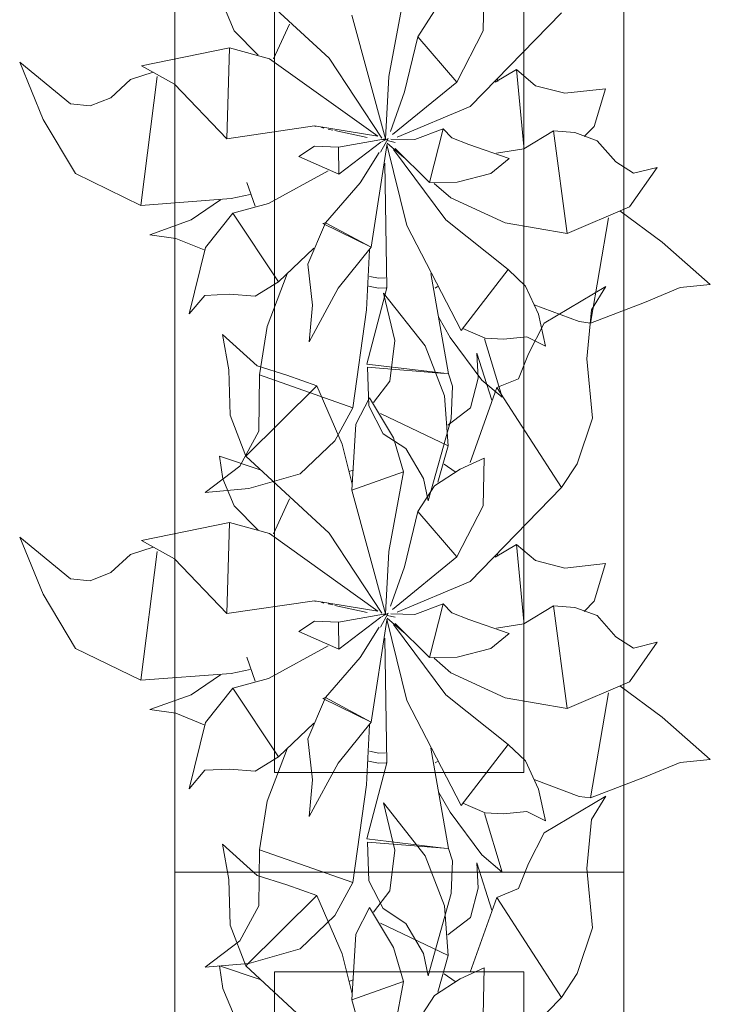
# Model space of a CAD drawing. Header units: millimetres. Extents: x -14761 to 157739, y -22400 to 107990.
# Tile 93 of 228: x 60300 to 60992, y 55586 to 56573. Entities that reach past the tile are written whole.
import ezdxf

# ---------------------------------------------------------------- set-up
doc = ezdxf.new("R2010")
doc.units = ezdxf.units.MM
doc.header["$MEASUREMENT"] = 0
doc.layers.add('Интерьер - Мебель', color=7, linetype='Continuous')

msp = doc.modelspace()

# ---------------------------------------------------------------- linework, layer by layer
at = {"layer": 'Интерьер - Мебель', "color": 7, "linetype": 'Continuous', "lineweight": 15}
for p, q in [((60455.26, 57218.07), (60455.26, 55718.07)), ((60905.26, 55718.07), (60905.26, 57218.07)), ((60555.26, 57118.07), (60555.26, 55818.07)), ((60805.26, 55818.07), (60805.26, 57118.07)), ((60555.26, 55818.07), (60805.26, 55818.07)), ((60455.26, 55718.07), (60455.26, 54218.07)), ((60905.26, 55718.07), (60455.26, 55718.07)), ((60455.26, 55718.07), (60905.26, 55718.07)), ((60905.26, 54218.07), (60905.26, 55718.07)), ((60555.26, 55618.07), (60555.26, 54318.07)), ((60805.26, 55618.07), (60555.26, 55618.07)), ((60805.26, 54318.07), (60805.26, 55618.07))]:
    msp.add_line(p, q, dxfattribs=at)
at = {"layer": 'Интерьер - Мебель', "color": 252, "linetype": 'Continuous', "lineweight": 5}
for p, q in [((60526.52, 56611), (60610.01, 56533.81)), ((60526.52, 56611), (60610.01, 56533.81)), ((60764.48, 56561.18), (60765.34, 56609.17)), ((60764.48, 56561.18), (60765.34, 56609.17)), ((60669.72, 56515.46), (60684.67, 56595.24)), ((60669.72, 56515.46), (60684.67, 56595.24)), ((60503.51, 56588.28), (60514.89, 56561.26)), ((60503.51, 56588.28), (60514.89, 56561.26)), ((60632.83, 56576.91), (60666.45, 56453.06)), ((60632.83, 56576.91), (60666.45, 56453.06)), ((60698.79, 56555.45), (60715.55, 56581.28)), ((60698.79, 56555.45), (60715.55, 56581.28)), ((60751.46, 56485.43), (60842.82, 56579.48)), ((60751.46, 56485.43), (60842.82, 56579.48)), ((60554.39, 56533.32), (60570.35, 56568.09)), ((60554.39, 56533.32), (60570.35, 56568.09)), ((60514.89, 56561.26), (60538.73, 56537)), ((60514.89, 56561.26), (60538.73, 56537)), ((60685.57, 56500.09), (60698.79, 56555.45)), ((60685.57, 56500.09), (60698.79, 56555.45)), ((60698.79, 56555.45), (60737.81, 56510.03)), ((60698.79, 56555.45), (60737.81, 56510.03)), ((60737.81, 56510.03), (60764.48, 56561.18)), ((60737.81, 56510.03), (60764.48, 56561.18)), ((60421.98, 56526.36), (60510.14, 56544.39)), ((60421.98, 56526.36), (60510.14, 56544.39)), ((60507.4, 56453.2), (60510.13, 56544.39)), ((60507.4, 56453.2), (60510.13, 56544.39)), ((60510.14, 56544.39), (60550.15, 56533.37)), ((60510.14, 56544.39), (60550.15, 56533.37)), ((60550.15, 56533.37), (60658.84, 56455.74)), ((60550.15, 56533.37), (60658.84, 56455.74)), ((60610.01, 56533.81), (60662.77, 56453.75)), ((60610.01, 56533.81), (60662.77, 56453.75)), ((60299.94, 56529.84), (60323.37, 56472.59)), ((60299.94, 56529.84), (60350.71, 56488.17)), ((60299.94, 56529.84), (60323.37, 56472.59)), ((60299.94, 56529.84), (60350.71, 56488.17)), ((60421.98, 56526.36), (60455.2, 56508.04)), ((60421.98, 56526.36), (60455.2, 56508.04)), ((60411, 56512.61), (60433.78, 56519.92)), ((60411, 56512.61), (60433.78, 56519.92)), ((60421.35, 56386.41), (60437.63, 56515.41)), ((60421.35, 56386.41), (60437.63, 56515.41)), ((60666.45, 56453.06), (60669.72, 56515.46)), ((60666.45, 56453.06), (60669.72, 56515.46)), ((60776.53, 56509.84), (60797.89, 56522.47)), ((60776.53, 56509.84), (60797.89, 56522.47)), ((60778.29, 56513.49), (60779.16, 56510.69)), ((60778.29, 56513.49), (60779.16, 56510.69)), ((60797.89, 56522.47), (60805.16, 56445.27)), ((60797.89, 56522.47), (60816.69, 56506.34)), ((60797.89, 56522.47), (60805.16, 56445.27)), ((60797.89, 56522.47), (60816.69, 56506.34)), ((60391.21, 56494.34), (60411, 56512.61)), ((60391.21, 56494.34), (60411, 56512.61)), ((60455.2, 56508.04), (60507.4, 56453.2)), ((60455.2, 56508.04), (60507.4, 56453.2)), ((60673.64, 56457.29), (60737.81, 56510.03)), ((60673.64, 56457.29), (60737.81, 56510.03)), ((60816.69, 56506.34), (60846.2, 56498.76)), ((60816.69, 56506.34), (60846.2, 56498.76)), ((60846.2, 56498.76), (60887.04, 56503.33)), ((60846.2, 56498.76), (60887.04, 56503.33)), ((60875.62, 56465.59), (60887.04, 56503.33)), ((60875.62, 56465.59), (60887.04, 56503.33)), ((60370.68, 56486.05), (60391.21, 56494.34)), ((60370.68, 56486.05), (60391.21, 56494.34)), ((60671.54, 56460.56), (60685.57, 56500.09)), ((60671.54, 56460.56), (60685.57, 56500.09)), ((60350.71, 56488.17), (60370.68, 56486.05)), ((60350.71, 56488.17), (60370.68, 56486.05)), ((60678.32, 56454.59), (60751.46, 56485.43)), ((60678.32, 56454.59), (60751.46, 56485.43)), ((60323.37, 56472.59), (60355.95, 56418.28)), ((60323.37, 56472.59), (60355.95, 56418.28)), ((60507.4, 56453.2), (60595.28, 56466.03)), ((60507.4, 56453.2), (60595.28, 56466.03)), ((60595.28, 56466.03), (60658.84, 56455.74)), ((60595.28, 56466.03), (60658.84, 56455.74)), ((60595.71, 56465.76), (60596.83, 56465.52)), ((60595.71, 56465.76), (60596.83, 56465.52)), ((60602.41, 56464.3), (60604.64, 56463.81)), ((60602.41, 56464.3), (60604.64, 56463.81)), ((60865.69, 56455.34), (60875.62, 56465.59)), ((60865.69, 56455.34), (60875.62, 56465.59)), ((60609.11, 56462.84), (60613.57, 56461.87)), ((60609.11, 56462.84), (60613.57, 56461.87)), ((60615.8, 56461.38), (60648.13, 56454.33)), ((60615.8, 56461.38), (60648.13, 56454.33)), ((60695.83, 56452.26), (60724.19, 56463.05)), ((60695.83, 56452.26), (60724.19, 56463.05)), ((60710.63, 56409.29), (60724.19, 56463.05)), ((60710.63, 56409.29), (60724.19, 56463.05)), ((60724.19, 56463.05), (60733.11, 56453.98)), ((60724.19, 56463.05), (60733.11, 56453.98)), ((60733.11, 56453.98), (60749.85, 56447.42)), ((60733.11, 56453.98), (60749.85, 56447.42)), ((60805.18, 56443.01), (60834.78, 56461.02)), ((60805.18, 56443.01), (60834.78, 56461.02)), ((60834.78, 56461.02), (60848.51, 56358.06)), ((60834.78, 56461.02), (60856.06, 56459.32)), ((60834.78, 56461.02), (60848.51, 56358.06)), ((60834.78, 56461.02), (60856.06, 56459.32)), ((60856.06, 56459.32), (60878.7, 56451.24)), ((60856.06, 56459.32), (60878.7, 56451.24)), ((60579.54, 56435.42), (60595.47, 56445.65)), ((60579.54, 56435.42), (60595.47, 56445.65)), ((60595.47, 56445.65), (60619.36, 56444.78)), ((60595.47, 56445.65), (60619.36, 56444.78)), ((60619.36, 56444.78), (60666.45, 56453.06)), ((60619.36, 56444.78), (60666.45, 56453.06)), ((60619.36, 56444.78), (60619.61, 56417.6)), ((60619.36, 56444.78), (60619.61, 56417.6)), ((60619.61, 56417.6), (60661.89, 56449.61)), ((60619.61, 56417.6), (60661.89, 56449.61)), ((60652.04, 56344.49), (60667.95, 56446.52)), ((60652.04, 56344.49), (60667.95, 56446.52)), ((60661.59, 56439.62), (60669.04, 56453.51)), ((60661.59, 56439.62), (60669.04, 56453.51)), ((60662.44, 56449.91), (60669.04, 56453.51)), ((60662.44, 56449.91), (60669.04, 56453.51)), ((60663.58, 56452.56), (60665.84, 56452.01)), ((60663.58, 56452.56), (60665.84, 56452.01)), ((60665.31, 56452.2), (60666.45, 56453.06)), ((60665.31, 56452.2), (60666.45, 56453.06)), ((60667.82, 56447.47), (60687.81, 56366.18)), ((60667.82, 56447.47), (60687.81, 56366.18)), ((60668.1, 56451.47), (60676.02, 56449.55)), ((60668.1, 56451.47), (60676.02, 56449.55)), ((60668.1, 56448.69), (60685, 56434.23)), ((60668.1, 56448.69), (60685, 56434.23)), ((60671.87, 56452.91), (60695.83, 56452.26)), ((60671.87, 56452.91), (60695.83, 56452.26)), ((60749.85, 56447.42), (60790.55, 56433.2)), ((60749.85, 56447.42), (60790.55, 56433.2)), ((60878.7, 56451.24), (60897.22, 56429.91)), ((60878.7, 56451.24), (60897.22, 56429.91)), ((60579.54, 56435.42), (60619.61, 56417.6)), ((60579.54, 56435.42), (60619.61, 56417.6)), ((60640.96, 56409.1), (60660.15, 56439.46)), ((60640.96, 56409.1), (60660.15, 56439.46)), ((60674.5, 56442.28), (60727.02, 56371.93)), ((60674.5, 56442.28), (60727.02, 56371.93)), ((60676.21, 56443.4), (60710.63, 56409.29)), ((60676.21, 56443.4), (60710.63, 56409.29)), ((60777.65, 56438.72), (60805.18, 56443.01)), ((60777.65, 56438.72), (60805.18, 56443.01)), ((60665.65, 56428.68), (60667.79, 56303.75)), ((60665.65, 56428.68), (60667.79, 56303.75)), ((60771.94, 56418.36), (60790.55, 56433.2)), ((60771.94, 56418.36), (60790.55, 56433.2)), ((60897.22, 56429.91), (60915, 56418.57)), ((60897.22, 56429.91), (60915, 56418.57)), ((60911.06, 56384.93), (60938.82, 56424.5)), ((60911.06, 56384.93), (60938.82, 56424.5)), ((60915, 56418.57), (60938.82, 56424.5)), ((60915, 56418.57), (60938.82, 56424.5)), ((60355.95, 56418.28), (60421.35, 56386.41)), ((60355.95, 56418.28), (60421.35, 56386.41)), ((60549.23, 56388.22), (60609.11, 56420.85)), ((60549.23, 56388.22), (60609.11, 56420.85)), ((60738.43, 56409.68), (60771.94, 56418.36)), ((60738.43, 56409.68), (60771.94, 56418.36)), ((60527.64, 56409.44), (60535.86, 56385.6)), ((60527.64, 56409.44), (60535.86, 56385.6)), ((60606.33, 56369.03), (60640.96, 56409.1)), ((60606.33, 56369.03), (60640.96, 56409.1)), ((60710.63, 56409.29), (60738.43, 56409.68)), ((60710.63, 56409.29), (60738.43, 56409.68)), ((60715.14, 56408.45), (60732.04, 56393.99)), ((60715.14, 56408.45), (60732.04, 56393.99)), ((60511.89, 56393.29), (60530.93, 56397.22)), ((60511.89, 56393.29), (60530.93, 56397.22)), ((60421.35, 56386.41), (60511.89, 56393.29)), ((60421.35, 56386.41), (60511.89, 56393.29)), ((60471.86, 56371.93), (60501.25, 56391.8)), ((60471.86, 56371.93), (60501.25, 56391.8)), ((60513.67, 56378.52), (60549.23, 56388.22)), ((60513.67, 56378.52), (60549.23, 56388.22)), ((60732.04, 56394), (60786.25, 56368.77)), ((60732.04, 56394), (60786.25, 56368.77)), ((60848.51, 56358.06), (60911.06, 56384.93)), ((60848.51, 56358.06), (60911.06, 56384.93)), ((60486.19, 56344.15), (60513.67, 56378.52)), ((60486.19, 56344.15), (60513.67, 56378.52)), ((60513.67, 56378.52), (60559.13, 56309.59)), ((60513.67, 56378.52), (60559.13, 56309.59)), ((60901.39, 56380.8), (60943.78, 56349.4)), ((60901.39, 56380.8), (60943.78, 56349.4)), ((60430.46, 56356.96), (60471.86, 56371.93)), ((60430.46, 56356.96), (60471.86, 56371.93)), ((60588.73, 56327.6), (60606.33, 56369.03)), ((60588.73, 56327.6), (60606.33, 56369.03)), ((60603.72, 56368.2), (60606.33, 56369.03)), ((60603.72, 56368.2), (60606.33, 56369.03)), ((60603.72, 56368.2), (60652.04, 56344.49)), ((60603.72, 56368.2), (60652.04, 56344.49)), ((60606.33, 56369.03), (60652.04, 56344.49)), ((60606.33, 56369.03), (60652.04, 56344.49)), ((60687.81, 56366.18), (60742.46, 56261)), ((60687.81, 56366.18), (60742.46, 56261)), ((60727.02, 56371.93), (60789.31, 56322.03)), ((60727.02, 56371.93), (60789.31, 56322.03)), ((60786.25, 56368.77), (60848.51, 56358.06)), ((60786.25, 56368.77), (60848.51, 56358.06)), ((60871.92, 56268.43), (60890.03, 56373.76)), ((60871.92, 56268.43), (60890.03, 56373.76)), ((60430.46, 56356.96), (60456.33, 56353.32)), ((60430.46, 56356.96), (60456.33, 56353.32)), ((60456.33, 56353.32), (60484.93, 56341.69)), ((60456.33, 56353.32), (60484.93, 56341.69)), ((60943.78, 56349.4), (60991.94, 56306.9)), ((60943.78, 56349.4), (60991.94, 56306.9)), ((60469.81, 56277.55), (60486.19, 56344.15)), ((60469.81, 56277.55), (60486.19, 56344.15)), ((60559.13, 56309.59), (60594.6, 56343.48)), ((60559.13, 56309.59), (60594.6, 56343.48)), ((60619.06, 56303.24), (60652.04, 56344.49)), ((60619.06, 56303.24), (60652.04, 56344.49)), ((60647.4, 56281.65), (60650.6, 56341.66)), ((60647.4, 56281.65), (60650.6, 56341.66)), ((60588.73, 56327.6), (60593.37, 56286.49)), ((60588.73, 56327.6), (60593.37, 56286.49)), ((60547.78, 56265.05), (60568.08, 56317.64)), ((60547.78, 56265.05), (60568.08, 56317.64)), ((60711.96, 56318.22), (60729.45, 56217.64)), ((60711.96, 56318.22), (60729.45, 56217.64)), ((60742.46, 56261), (60789.31, 56322.03)), ((60742.46, 56261), (60789.31, 56322.03)), ((60789.31, 56322.03), (60806.81, 56305.49)), ((60789.31, 56322.03), (60806.81, 56305.49)), ((60535.72, 56295.27), (60559.13, 56309.59)), ((60535.72, 56295.27), (60559.13, 56309.59)), ((60650.57, 56315.15), (60659.84, 56313.3)), ((60650.57, 56315.15), (60659.84, 56313.3)), ((60659.84, 56313.3), (60666.38, 56313.67)), ((60659.84, 56313.3), (60666.38, 56313.67)), ((60961.87, 56304.08), (60991.94, 56306.9)), ((60961.87, 56304.08), (60991.94, 56306.9)), ((60469.81, 56277.55), (60485.33, 56296.16)), ((60469.81, 56277.55), (60485.33, 56296.16)), ((60485.33, 56296.16), (60510.18, 56297.31)), ((60485.33, 56296.16), (60510.18, 56297.31)), ((60510.18, 56297.31), (60535.72, 56295.27)), ((60510.18, 56297.31), (60535.72, 56295.27)), ((60590.12, 56249.66), (60619.06, 56303.24)), ((60590.12, 56249.66), (60619.06, 56303.24)), ((60647.91, 56227.28), (60667.79, 56303.75)), ((60647.91, 56227.28), (60667.79, 56303.75)), ((60649.3, 56305.28), (60659.37, 56303.26)), ((60649.3, 56305.28), (60659.37, 56303.26)), ((60659.37, 56303.26), (60667.17, 56303.71)), ((60659.37, 56303.26), (60667.17, 56303.71)), ((60664.33, 56298.45), (60675.9, 56251.03)), ((60664.33, 56298.45), (60706.38, 56245.47)), ((60664.33, 56298.45), (60675.9, 56251.03)), ((60664.33, 56298.45), (60706.38, 56245.47)), ((60716.27, 56303.52), (60718.53, 56305)), ((60716.27, 56303.52), (60718.53, 56305)), ((60806.81, 56305.49), (60819.83, 56277.29)), ((60806.81, 56305.49), (60819.83, 56277.29)), ((60825.56, 56268.34), (60887.36, 56305.19)), ((60825.56, 56268.34), (60887.36, 56305.19)), ((60872.87, 56281.8), (60887.36, 56305.19)), ((60872.87, 56281.8), (60887.36, 56305.19)), ((60926.03, 56289.18), (60961.87, 56304.08)), ((60926.03, 56289.18), (60961.87, 56304.08)), ((60590.12, 56249.66), (60593.37, 56286.49)), ((60590.12, 56249.66), (60593.37, 56286.49)), ((60815.57, 56286.82), (60860.46, 56269.86)), ((60815.57, 56286.82), (60860.46, 56269.86)), ((60871.92, 56268.43), (60926.03, 56289.18)), ((60871.92, 56268.43), (60926.03, 56289.18)), ((60633.6, 56183.5), (60647.4, 56281.65)), ((60633.6, 56183.5), (60647.4, 56281.65)), ((60819.83, 56277.29), (60826.67, 56245.4)), ((60819.83, 56277.29), (60826.67, 56245.4)), ((60868.1, 56232.55), (60872.87, 56281.8)), ((60868.1, 56232.55), (60872.87, 56281.8)), ((60720.02, 56274.03), (60731.4, 56254.05)), ((60720.02, 56274.03), (60731.4, 56254.05)), ((60809.82, 56237.73), (60825.56, 56268.34)), ((60809.82, 56237.73), (60825.56, 56268.34)), ((60860.46, 56269.86), (60871.92, 56268.43)), ((60860.46, 56269.86), (60871.92, 56268.43)), ((60503.12, 56256.99), (60509.35, 56221.5)), ((60503.12, 56256.99), (60537.77, 56225.5)), ((60503.12, 56256.99), (60509.35, 56221.5)), ((60503.12, 56256.99), (60537.77, 56225.5)), ((60540.06, 56216.57), (60547.78, 56265.05)), ((60540.06, 56216.57), (60547.78, 56265.05)), ((60744.02, 56263.04), (60766.41, 56253.34)), ((60744.02, 56263.04), (60766.41, 56253.34)), ((60670.72, 56210.18), (60675.9, 56251.03)), ((60670.72, 56210.18), (60675.9, 56251.03)), ((60731.4, 56254.05), (60762.88, 56211.31)), ((60731.4, 56254.05), (60762.88, 56211.31)), ((60765.77, 56252.68), (60783.32, 56194.01)), ((60765.77, 56252.68), (60783.32, 56194.01)), ((60766.41, 56253.34), (60784.73, 56252.4)), ((60766.41, 56253.34), (60784.73, 56252.4)), ((60784.73, 56252.4), (60807.94, 56254.73)), ((60784.73, 56252.4), (60807.94, 56254.73)), ((60807.94, 56254.73), (60826.67, 56245.4)), ((60807.94, 56254.73), (60826.67, 56245.4)), ((60706.38, 56245.47), (60725.49, 56195.36)), ((60706.38, 56245.47), (60725.49, 56195.36)), ((60758.13, 56238.2), (60759.35, 56213.03)), ((60758.13, 56238.2), (60773.12, 56191.01)), ((60758.13, 56238.2), (60759.35, 56213.03)), ((60758.13, 56238.2), (60773.12, 56191.01)), ((60799.92, 56212.4), (60809.82, 56237.73)), ((60799.92, 56212.4), (60809.82, 56237.73)), ((60647.91, 56227.28), (60725.05, 56218.16)), ((60647.91, 56227.28), (60725.05, 56218.16)), ((60868.1, 56232.55), (60873.89, 56173.06)), ((60868.1, 56232.55), (60873.89, 56173.06)), ((60509.35, 56221.5), (60510.76, 56175.94)), ((60509.35, 56221.5), (60510.76, 56175.94)), ((60537.77, 56225.5), (60567.62, 56216.32)), ((60537.77, 56225.5), (60567.62, 56216.32)), ((60648.59, 56224.09), (60649.94, 56185.33)), ((60648.59, 56224.09), (60729.45, 56217.64)), ((60648.59, 56224.09), (60649.94, 56185.33)), ((60648.59, 56224.09), (60729.45, 56217.64)), ((60729.45, 56217.64), (60733.49, 56205.3)), ((60729.45, 56217.64), (60733.49, 56205.3)), ((60539.61, 56160.18), (60540.06, 56216.57)), ((60539.61, 56160.18), (60540.06, 56216.57)), ((60540.06, 56216.57), (60633.6, 56183.5)), ((60540.06, 56216.57), (60633.6, 56183.5)), ((60567.62, 56216.32), (60597.82, 56205.55)), ((60567.62, 56216.32), (60597.82, 56205.55)), ((60654.4, 56188.8), (60670.72, 56210.18)), ((60654.4, 56188.8), (60670.72, 56210.18)), ((60751.78, 56183.34), (60759.35, 56213.03)), ((60751.78, 56183.34), (60759.35, 56213.03)), ((60762.88, 56211.31), (60783.32, 56194.01)), ((60762.88, 56211.31), (60783.32, 56194.01)), ((60778.08, 56203.7), (60799.92, 56212.4)), ((60778.08, 56203.7), (60799.92, 56212.4)), ((60526.52, 56134.98), (60597.82, 56205.55)), ((60526.52, 56134.98), (60597.82, 56205.55)), ((60597.82, 56205.55), (60622.91, 56147.13)), ((60597.82, 56205.55), (60622.91, 56147.13)), ((60732.17, 56172.5), (60733.49, 56205.3)), ((60732.17, 56172.5), (60733.49, 56205.3)), ((60751.24, 56128.72), (60778.08, 56203.7)), ((60751.24, 56128.72), (60778.08, 56203.7)), ((60778.08, 56203.7), (60842.82, 56103.45)), ((60778.08, 56203.7), (60842.82, 56103.45)), ((60636.78, 56166.92), (60650.6, 56193.5)), ((60636.78, 56166.92), (60650.6, 56193.5)), ((60650.6, 56193.5), (60674.53, 56153.46)), ((60650.6, 56193.5), (60674.53, 56153.46)), ((60725.49, 56195.36), (60729.24, 56145.43)), ((60725.49, 56195.36), (60729.24, 56145.43)), ((60615.59, 56150.46), (60633.6, 56183.5)), ((60615.59, 56150.46), (60633.6, 56183.5)), ((60649.94, 56185.33), (60664.27, 56157.54)), ((60649.94, 56185.33), (60664.27, 56157.54)), ((60661.34, 56177.73), (60729.24, 56145.43)), ((60661.34, 56177.73), (60729.24, 56145.43)), ((60728.86, 56165.97), (60751.78, 56183.34)), ((60728.86, 56165.97), (60751.78, 56183.34)), ((60510.76, 56175.94), (60526.52, 56134.98)), ((60510.76, 56175.94), (60526.52, 56134.98)), ((60709.39, 56090.21), (60732.17, 56172.5)), ((60709.39, 56090.21), (60732.17, 56172.5)), ((60858.62, 56127.27), (60873.89, 56173.06)), ((60858.62, 56127.27), (60873.89, 56173.06)), ((60520.64, 56125.13), (60539.61, 56160.18)), ((60520.64, 56125.13), (60539.61, 56160.18)), ((60632.83, 56100.89), (60636.78, 56166.92)), ((60632.83, 56100.89), (60636.78, 56166.92)), ((60580.91, 56117.19), (60615.59, 56150.46)), ((60580.91, 56117.19), (60615.59, 56150.46)), ((60664.27, 56157.54), (60686.98, 56142.67)), ((60664.27, 56157.54), (60686.98, 56142.67)), ((60674.53, 56153.46), (60684.67, 56119.22)), ((60674.53, 56153.46), (60684.67, 56119.22)), ((60622.91, 56147.13), (60633.18, 56106.92)), ((60622.91, 56147.13), (60633.18, 56106.92)), ((60686.98, 56142.67), (60704.6, 56112.53)), ((60686.98, 56142.67), (60704.6, 56112.53)), ((60719.06, 56108.79), (60729.24, 56145.43)), ((60719.06, 56108.79), (60729.24, 56145.43)), ((60500.03, 56135), (60503.51, 56112.26)), ((60500.03, 56135), (60541.02, 56121.23)), ((60500.03, 56135), (60503.51, 56112.26)), ((60500.03, 56135), (60541.02, 56121.23)), ((60526.52, 56134.98), (60610.01, 56057.79)), ((60526.52, 56134.98), (60610.01, 56057.79)), ((60741.23, 56122.01), (60765.34, 56133.15)), ((60741.23, 56122.01), (60765.34, 56133.15)), ((60764.48, 56085.16), (60765.34, 56133.15)), ((60764.48, 56085.16), (60765.34, 56133.15)), ((60485.89, 56098.65), (60520.64, 56125.13)), ((60485.89, 56098.65), (60520.64, 56125.13)), ((60629.59, 56119.5), (60633.95, 56120.9)), ((60629.59, 56119.5), (60633.95, 56120.9)), ((60632.83, 56100.89), (60684.67, 56119.22)), ((60632.83, 56100.89), (60684.67, 56119.22)), ((60669.72, 56039.44), (60684.67, 56119.22)), ((60669.72, 56039.44), (60684.67, 56119.22)), ((60715.55, 56105.26), (60741.23, 56122.01)), ((60715.55, 56105.26), (60741.23, 56122.01)), ((60725.19, 56127.08), (60736.35, 56119.34)), ((60725.19, 56127.08), (60736.35, 56119.34)), ((60842.82, 56103.45), (60858.62, 56127.27)), ((60842.82, 56103.45), (60858.62, 56127.27)), ((60503.51, 56112.26), (60514.89, 56085.23)), ((60503.51, 56112.26), (60514.89, 56085.23)), ((60529.69, 56102.47), (60580.91, 56117.19)), ((60529.69, 56102.47), (60580.91, 56117.19)), ((60704.6, 56112.53), (60709.39, 56090.21)), ((60704.6, 56112.53), (60709.39, 56090.21)), ((60485.89, 56098.65), (60529.69, 56102.47)), ((60485.89, 56098.65), (60529.69, 56102.47)), ((60632.83, 56100.89), (60666.45, 55977.04)), ((60632.83, 56100.89), (60666.45, 55977.04)), ((60698.79, 56079.43), (60715.55, 56105.26)), ((60698.79, 56079.43), (60715.55, 56105.26)), ((60751.46, 56009.41), (60842.82, 56103.45)), ((60751.46, 56009.41), (60842.82, 56103.45)), ((60554.39, 56057.3), (60570.35, 56092.07)), ((60554.39, 56057.3), (60570.35, 56092.07)), ((60514.89, 56085.23), (60538.73, 56060.98)), ((60514.89, 56085.23), (60538.73, 56060.98)), ((60685.57, 56024.07), (60698.79, 56079.43)), ((60685.57, 56024.07), (60698.79, 56079.43)), ((60698.79, 56079.43), (60737.81, 56034)), ((60698.79, 56079.43), (60737.81, 56034)), ((60737.81, 56034), (60764.48, 56085.16)), ((60737.81, 56034), (60764.48, 56085.16)), ((60421.98, 56050.34), (60510.14, 56068.37)), ((60421.98, 56050.34), (60510.14, 56068.37)), ((60507.4, 55977.18), (60510.13, 56068.37)), ((60507.4, 55977.18), (60510.13, 56068.37)), ((60510.14, 56068.37), (60550.15, 56057.34)), ((60510.14, 56068.37), (60550.15, 56057.34)), ((60299.94, 56053.82), (60323.37, 55996.57)), ((60299.94, 56053.82), (60350.71, 56012.15)), ((60299.94, 56053.82), (60323.37, 55996.57)), ((60299.94, 56053.82), (60350.71, 56012.15)), ((60421.98, 56050.34), (60455.2, 56032.02)), ((60421.98, 56050.34), (60455.2, 56032.02)), ((60550.15, 56057.34), (60658.84, 55979.71)), ((60550.15, 56057.34), (60658.84, 55979.71)), ((60610.01, 56057.79), (60662.77, 55977.72)), ((60610.01, 56057.79), (60662.77, 55977.72)), ((60411, 56036.59), (60433.78, 56043.9)), ((60411, 56036.59), (60433.78, 56043.9)), ((60421.35, 55910.39), (60437.63, 56039.39)), ((60421.35, 55910.39), (60437.63, 56039.39)), ((60666.45, 55977.04), (60669.72, 56039.44)), ((60666.45, 55977.04), (60669.72, 56039.44)), ((60776.53, 56033.82), (60797.89, 56046.45)), ((60776.53, 56033.82), (60797.89, 56046.45)), ((60797.89, 56046.45), (60805.16, 55969.25)), ((60797.89, 56046.45), (60816.69, 56030.32)), ((60797.89, 56046.45), (60805.16, 55969.25)), ((60797.89, 56046.45), (60816.69, 56030.32)), ((60391.21, 56018.32), (60411, 56036.59)), ((60391.21, 56018.32), (60411, 56036.59)), ((60455.2, 56032.02), (60507.4, 55977.18)), ((60455.2, 56032.02), (60507.4, 55977.18)), ((60673.64, 55981.27), (60737.81, 56034)), ((60673.64, 55981.27), (60737.81, 56034)), ((60778.29, 56037.47), (60779.16, 56034.67)), ((60778.29, 56037.47), (60779.16, 56034.67)), ((60816.69, 56030.32), (60846.2, 56022.74)), ((60816.69, 56030.32), (60846.2, 56022.74)), ((60671.54, 55984.54), (60685.57, 56024.07)), ((60671.54, 55984.54), (60685.57, 56024.07)), ((60846.2, 56022.74), (60887.04, 56027.31)), ((60846.2, 56022.74), (60887.04, 56027.31)), ((60875.62, 55989.57), (60887.04, 56027.31)), ((60875.62, 55989.57), (60887.04, 56027.31)), ((60350.71, 56012.15), (60370.68, 56010.03)), ((60350.71, 56012.15), (60370.68, 56010.03)), ((60370.68, 56010.03), (60391.21, 56018.32)), ((60370.68, 56010.03), (60391.21, 56018.32)), ((60678.32, 55978.57), (60751.46, 56009.41)), ((60678.32, 55978.57), (60751.46, 56009.41)), ((60323.37, 55996.57), (60355.95, 55942.25)), ((60323.37, 55996.57), (60355.95, 55942.25)), ((60507.4, 55977.18), (60595.28, 55990.01)), ((60507.4, 55977.18), (60595.28, 55990.01)), ((60595.28, 55990.01), (60658.84, 55979.71)), ((60595.28, 55990.01), (60658.84, 55979.71)), ((60595.71, 55989.74), (60596.83, 55989.49)), ((60595.71, 55989.74), (60596.83, 55989.49)), ((60602.41, 55988.28), (60604.64, 55987.79)), ((60602.41, 55988.28), (60604.64, 55987.79)), ((60609.11, 55986.82), (60613.57, 55985.85)), ((60609.11, 55986.82), (60613.57, 55985.85)), ((60615.8, 55985.36), (60648.13, 55978.31)), ((60615.8, 55985.36), (60648.13, 55978.31)), ((60695.83, 55976.24), (60724.19, 55987.03)), ((60695.83, 55976.24), (60724.19, 55987.03)), ((60710.63, 55933.27), (60724.19, 55987.03)), ((60710.63, 55933.27), (60724.19, 55987.03)), ((60724.19, 55987.03), (60733.11, 55977.96)), ((60724.19, 55987.03), (60733.11, 55977.96)), ((60805.18, 55966.98), (60834.78, 55984.99)), ((60805.18, 55966.98), (60834.78, 55984.99)), ((60834.78, 55984.99), (60848.51, 55882.03)), ((60834.78, 55984.99), (60856.06, 55983.3)), ((60834.78, 55984.99), (60848.51, 55882.03)), ((60834.78, 55984.99), (60856.06, 55983.3)), ((60856.06, 55983.3), (60878.7, 55975.22)), ((60856.06, 55983.3), (60878.7, 55975.22)), ((60865.69, 55979.32), (60875.62, 55989.57)), ((60865.69, 55979.32), (60875.62, 55989.57)), ((60619.36, 55968.76), (60666.45, 55977.04)), ((60619.36, 55968.76), (60666.45, 55977.04)), ((60619.61, 55941.58), (60661.89, 55973.59)), ((60619.61, 55941.58), (60661.89, 55973.59)), ((60652.04, 55868.47), (60667.95, 55970.5)), ((60652.04, 55868.47), (60667.95, 55970.5)), ((60661.59, 55963.6), (60669.04, 55977.49)), ((60661.59, 55963.6), (60669.04, 55977.49)), ((60662.44, 55973.89), (60669.04, 55977.49)), ((60662.44, 55973.89), (60669.04, 55977.49)), ((60663.58, 55976.54), (60665.84, 55975.99)), ((60663.58, 55976.54), (60665.84, 55975.99)), ((60665.31, 55976.18), (60666.45, 55977.04)), ((60665.31, 55976.18), (60666.45, 55977.04)), ((60667.82, 55971.45), (60687.81, 55890.16)), ((60667.82, 55971.45), (60687.81, 55890.16)), ((60668.1, 55975.44), (60676.02, 55973.53)), ((60668.1, 55975.44), (60676.02, 55973.53)), ((60668.1, 55972.67), (60685, 55958.21)), ((60668.1, 55972.67), (60685, 55958.21)), ((60671.87, 55976.89), (60695.83, 55976.24)), ((60671.87, 55976.89), (60695.83, 55976.24)), ((60733.11, 55977.96), (60749.85, 55971.4)), ((60733.11, 55977.96), (60749.85, 55971.4)), ((60749.85, 55971.4), (60790.55, 55957.18)), ((60749.85, 55971.4), (60790.55, 55957.18)), ((60878.7, 55975.22), (60897.22, 55953.89)), ((60878.7, 55975.22), (60897.22, 55953.89)), ((60579.54, 55959.4), (60595.47, 55969.62)), ((60579.54, 55959.4), (60595.47, 55969.62)), ((60595.47, 55969.62), (60619.36, 55968.76)), ((60595.47, 55969.62), (60619.36, 55968.76)), ((60619.36, 55968.76), (60619.61, 55941.58)), ((60619.36, 55968.76), (60619.61, 55941.58)), ((60640.96, 55933.08), (60660.15, 55963.44)), ((60640.96, 55933.08), (60660.15, 55963.44)), ((60674.5, 55966.25), (60727.02, 55895.91)), ((60674.5, 55966.25), (60727.02, 55895.91)), ((60676.21, 55967.37), (60710.63, 55933.27)), ((60676.21, 55967.37), (60710.63, 55933.27)), ((60777.65, 55962.69), (60805.18, 55966.98)), ((60777.65, 55962.69), (60805.18, 55966.98)), ((60579.54, 55959.4), (60619.61, 55941.58)), ((60579.54, 55959.4), (60619.61, 55941.58)), ((60665.65, 55952.66), (60667.79, 55827.72)), ((60665.65, 55952.66), (60667.79, 55827.72)), ((60771.94, 55942.34), (60790.55, 55957.18)), ((60771.94, 55942.34), (60790.55, 55957.18)), ((60897.22, 55953.89), (60915, 55942.54)), ((60897.22, 55953.89), (60915, 55942.54)), ((60355.95, 55942.25), (60421.35, 55910.39)), ((60355.95, 55942.25), (60421.35, 55910.39)), ((60549.23, 55912.2), (60609.11, 55944.83)), ((60549.23, 55912.2), (60609.11, 55944.83)), ((60738.43, 55933.66), (60771.94, 55942.34)), ((60738.43, 55933.66), (60771.94, 55942.34)), ((60911.06, 55908.9), (60938.82, 55948.48)), ((60911.06, 55908.9), (60938.82, 55948.48)), ((60915, 55942.54), (60938.82, 55948.48)), ((60915, 55942.54), (60938.82, 55948.48)), ((60527.64, 55933.42), (60535.86, 55909.58)), ((60527.64, 55933.42), (60535.86, 55909.58)), ((60606.33, 55893.01), (60640.96, 55933.08)), ((60606.33, 55893.01), (60640.96, 55933.08)), ((60710.63, 55933.27), (60738.43, 55933.66)), ((60710.63, 55933.27), (60738.43, 55933.66)), ((60715.14, 55932.42), (60732.04, 55917.97)), ((60715.14, 55932.42), (60732.04, 55917.97)), ((60511.89, 55917.27), (60530.93, 55921.2)), ((60511.89, 55917.27), (60530.93, 55921.2)), ((60421.35, 55910.39), (60511.89, 55917.27)), ((60421.35, 55910.39), (60511.89, 55917.27)), ((60471.86, 55895.91), (60501.25, 55915.78)), ((60471.86, 55895.91), (60501.25, 55915.78)), ((60513.67, 55902.5), (60549.23, 55912.2)), ((60513.67, 55902.5), (60549.23, 55912.2)), ((60732.04, 55917.97), (60786.25, 55892.75)), ((60732.04, 55917.97), (60786.25, 55892.75)), ((60486.19, 55868.13), (60513.67, 55902.5)), ((60486.19, 55868.13), (60513.67, 55902.5)), ((60513.67, 55902.5), (60559.13, 55833.57)), ((60513.67, 55902.5), (60559.13, 55833.57)), ((60848.51, 55882.03), (60911.06, 55908.9)), ((60848.51, 55882.03), (60911.06, 55908.9)), ((60901.39, 55904.78), (60943.78, 55873.38)), ((60901.39, 55904.78), (60943.78, 55873.38)), ((60430.46, 55880.93), (60471.86, 55895.91)), ((60430.46, 55880.93), (60471.86, 55895.91)), ((60588.73, 55851.58), (60606.33, 55893.01)), ((60588.73, 55851.58), (60606.33, 55893.01)), ((60603.72, 55892.18), (60606.33, 55893.01)), ((60603.72, 55892.18), (60606.33, 55893.01)), ((60603.72, 55892.18), (60652.04, 55868.47)), ((60603.72, 55892.18), (60652.04, 55868.47)), ((60606.33, 55893.01), (60652.04, 55868.47)), ((60606.33, 55893.01), (60652.04, 55868.47)), ((60727.02, 55895.91), (60789.31, 55846.01)), ((60727.02, 55895.91), (60789.31, 55846.01)), ((60786.25, 55892.75), (60848.51, 55882.03)), ((60786.25, 55892.75), (60848.51, 55882.03)), ((60871.92, 55792.4), (60890.03, 55897.73)), ((60871.92, 55792.4), (60890.03, 55897.73)), ((60687.81, 55890.16), (60742.46, 55784.98)), ((60687.81, 55890.16), (60742.46, 55784.98)), ((60430.46, 55880.93), (60456.33, 55877.3)), ((60430.46, 55880.93), (60456.33, 55877.3)), ((60456.33, 55877.3), (60484.93, 55865.66)), ((60456.33, 55877.3), (60484.93, 55865.66)), ((60943.78, 55873.38), (60991.94, 55830.88)), ((60943.78, 55873.38), (60991.94, 55830.88)), ((60469.81, 55801.53), (60486.19, 55868.13)), ((60469.81, 55801.53), (60486.19, 55868.13)), ((60559.13, 55833.57), (60594.6, 55867.45)), ((60559.13, 55833.57), (60594.6, 55867.45)), ((60619.06, 55827.22), (60652.04, 55868.47)), ((60619.06, 55827.22), (60652.04, 55868.47)), ((60647.4, 55805.63), (60650.6, 55865.64)), ((60647.4, 55805.63), (60650.6, 55865.64)), ((60588.73, 55851.58), (60593.37, 55810.46)), ((60588.73, 55851.58), (60593.37, 55810.46)), ((60711.96, 55842.2), (60729.45, 55741.62)), ((60711.96, 55842.2), (60729.45, 55741.62)), ((60742.46, 55784.98), (60789.31, 55846.01)), ((60742.46, 55784.98), (60789.31, 55846.01)), ((60789.31, 55846.01), (60806.81, 55829.47)), ((60789.31, 55846.01), (60806.81, 55829.47)), ((60535.72, 55819.25), (60559.13, 55833.57)), ((60535.72, 55819.25), (60559.13, 55833.57)), ((60547.78, 55789.03), (60568.08, 55841.62)), ((60547.78, 55789.03), (60568.08, 55841.62)), ((60650.57, 55839.13), (60659.84, 55837.28)), ((60650.57, 55839.13), (60659.84, 55837.28)), ((60659.84, 55837.28), (60666.38, 55837.65)), ((60659.84, 55837.28), (60666.38, 55837.65)), ((60590.12, 55773.64), (60619.06, 55827.22)), ((60590.12, 55773.64), (60619.06, 55827.22)), ((60647.91, 55751.26), (60667.79, 55827.72)), ((60647.91, 55751.26), (60667.79, 55827.72)), ((60649.3, 55829.26), (60659.37, 55827.24)), ((60649.3, 55829.26), (60659.37, 55827.24)), ((60659.37, 55827.24), (60667.17, 55827.69)), ((60659.37, 55827.24), (60667.17, 55827.69)), ((60716.27, 55827.5), (60718.53, 55828.98)), ((60716.27, 55827.5), (60718.53, 55828.98)), ((60806.81, 55829.47), (60819.83, 55801.26)), ((60806.81, 55829.47), (60819.83, 55801.26)), ((60926.03, 55813.16), (60961.87, 55828.06)), ((60926.03, 55813.16), (60961.87, 55828.06)), ((60961.87, 55828.06), (60991.94, 55830.88)), ((60961.87, 55828.06), (60991.94, 55830.88)), ((60469.81, 55801.53), (60485.33, 55820.14)), ((60469.81, 55801.53), (60485.33, 55820.14)), ((60485.33, 55820.14), (60510.18, 55821.29)), ((60485.33, 55820.14), (60510.18, 55821.29)), ((60510.18, 55821.29), (60535.72, 55819.25)), ((60510.18, 55821.29), (60535.72, 55819.25)), ((60871.92, 55792.4), (60926.03, 55813.16)), ((60871.92, 55792.4), (60926.03, 55813.16)), ((60590.12, 55773.64), (60593.37, 55810.46)), ((60590.12, 55773.64), (60593.37, 55810.46)), ((60633.6, 55707.48), (60647.4, 55805.63)), ((60633.6, 55707.48), (60647.4, 55805.63)), ((60815.57, 55810.79), (60860.46, 55793.84)), ((60815.57, 55810.79), (60860.46, 55793.84)), ((60720.02, 55798.01), (60731.4, 55778.03)), ((60720.02, 55798.01), (60731.4, 55778.03)), ((60819.83, 55801.26), (60826.67, 55769.37)), ((60819.83, 55801.26), (60826.67, 55769.37)), ((60825.56, 55757.41), (60887.36, 55794.26)), ((60825.56, 55757.41), (60887.36, 55794.26)), ((60860.46, 55793.84), (60871.92, 55792.4)), ((60860.46, 55793.84), (60871.92, 55792.4)), ((60872.87, 55770.87), (60887.36, 55794.26)), ((60872.87, 55770.87), (60887.36, 55794.26)), ((60540.06, 55740.54), (60547.78, 55789.03)), ((60540.06, 55740.54), (60547.78, 55789.03)), ((60664.33, 55787.51), (60675.9, 55740.1)), ((60664.33, 55787.51), (60706.38, 55734.53)), ((60664.33, 55787.51), (60675.9, 55740.1)), ((60664.33, 55787.51), (60706.38, 55734.53)), ((60744.02, 55787.02), (60766.41, 55777.32)), ((60744.02, 55787.02), (60766.41, 55777.32)), ((60731.4, 55778.03), (60762.88, 55735.29)), ((60731.4, 55778.03), (60762.88, 55735.29)), ((60765.77, 55776.65), (60783.32, 55717.99)), ((60765.77, 55776.65), (60783.32, 55717.99)), ((60766.41, 55777.32), (60784.73, 55776.38)), ((60766.41, 55777.32), (60784.73, 55776.38)), ((60784.73, 55776.38), (60807.94, 55778.71)), ((60784.73, 55776.38), (60807.94, 55778.71)), ((60807.94, 55778.71), (60826.67, 55769.37)), ((60807.94, 55778.71), (60826.67, 55769.37)), ((60868.1, 55721.62), (60872.87, 55770.87)), ((60868.1, 55721.62), (60872.87, 55770.87)), ((60809.82, 55726.8), (60825.56, 55757.41)), ((60809.82, 55726.8), (60825.56, 55757.41)), ((60503.12, 55746.06), (60509.35, 55710.56)), ((60503.12, 55746.06), (60537.77, 55714.56)), ((60503.12, 55746.06), (60509.35, 55710.56)), ((60503.12, 55746.06), (60537.77, 55714.56)), ((60647.91, 55751.26), (60725.05, 55742.14)), ((60647.91, 55751.26), (60725.05, 55742.14)), ((60648.59, 55748.07), (60649.94, 55709.31)), ((60648.59, 55748.07), (60729.45, 55741.62)), ((60648.59, 55748.07), (60649.94, 55709.31)), ((60648.59, 55748.07), (60729.45, 55741.62)), ((60539.61, 55684.16), (60540.06, 55740.54)), ((60539.61, 55684.16), (60540.06, 55740.54)), ((60540.06, 55740.54), (60633.6, 55707.48)), ((60540.06, 55740.54), (60633.6, 55707.48)), ((60670.72, 55699.24), (60675.9, 55740.1)), ((60670.72, 55699.24), (60675.9, 55740.1)), ((60706.38, 55734.53), (60725.49, 55684.42)), ((60706.38, 55734.53), (60725.49, 55684.42)), ((60729.45, 55741.62), (60733.49, 55729.28)), ((60729.45, 55741.62), (60733.49, 55729.28)), ((60762.88, 55735.29), (60783.32, 55717.99)), ((60762.88, 55735.29), (60783.32, 55717.99)), ((60732.17, 55696.47), (60733.49, 55729.28)), ((60732.17, 55696.47), (60733.49, 55729.28)), ((60758.13, 55727.27), (60759.35, 55702.09)), ((60758.13, 55727.27), (60773.12, 55680.07)), ((60758.13, 55727.27), (60759.35, 55702.09)), ((60758.13, 55727.27), (60773.12, 55680.07)), ((60799.92, 55701.47), (60809.82, 55726.8)), ((60799.92, 55701.47), (60809.82, 55726.8)), ((60537.77, 55714.56), (60567.62, 55705.39)), ((60537.77, 55714.56), (60567.62, 55705.39)), ((60868.1, 55721.62), (60873.89, 55662.13)), ((60868.1, 55721.62), (60873.89, 55662.13)), ((60509.35, 55710.56), (60510.76, 55665)), ((60509.35, 55710.56), (60510.76, 55665)), ((60567.62, 55705.39), (60597.82, 55694.62)), ((60567.62, 55705.39), (60597.82, 55694.62)), ((60615.59, 55674.44), (60633.6, 55707.48)), ((60615.59, 55674.44), (60633.6, 55707.48)), ((60649.94, 55709.31), (60664.27, 55681.52)), ((60649.94, 55709.31), (60664.27, 55681.52)), ((60526.52, 55624.04), (60597.82, 55694.62)), ((60526.52, 55624.04), (60597.82, 55694.62)), ((60597.82, 55694.62), (60622.91, 55636.2)), ((60597.82, 55694.62), (60622.91, 55636.2)), ((60654.4, 55677.87), (60670.72, 55699.24)), ((60654.4, 55677.87), (60670.72, 55699.24)), ((60709.39, 55614.19), (60732.17, 55696.47)), ((60709.39, 55614.19), (60732.17, 55696.47)), ((60751.78, 55672.4), (60759.35, 55702.09)), ((60751.78, 55672.4), (60759.35, 55702.09)), ((60778.08, 55692.76), (60799.92, 55701.47)), ((60778.08, 55692.76), (60799.92, 55701.47)), ((60520.64, 55649.11), (60539.61, 55684.16)), ((60520.64, 55649.11), (60539.61, 55684.16)), ((60725.49, 55684.42), (60729.24, 55634.5)), ((60725.49, 55684.42), (60729.24, 55634.5)), ((60751.24, 55617.78), (60778.08, 55692.76)), ((60751.24, 55617.78), (60778.08, 55692.76)), ((60778.08, 55692.76), (60842.82, 55592.52)), ((60778.08, 55692.76), (60842.82, 55592.52)), ((60580.91, 55641.16), (60615.59, 55674.44)), ((60580.91, 55641.16), (60615.59, 55674.44)), ((60636.78, 55655.98), (60650.6, 55682.57)), ((60636.78, 55655.98), (60650.6, 55682.57)), ((60650.6, 55682.57), (60674.53, 55642.52)), ((60650.6, 55682.57), (60674.53, 55642.52)), ((60664.27, 55681.52), (60686.98, 55666.65)), ((60664.27, 55681.52), (60686.98, 55666.65)), ((60510.76, 55665), (60526.52, 55624.04)), ((60510.76, 55665), (60526.52, 55624.04)), ((60661.34, 55666.79), (60729.24, 55634.5)), ((60661.34, 55666.79), (60729.24, 55634.5)), ((60686.98, 55666.65), (60704.6, 55636.51)), ((60686.98, 55666.65), (60704.6, 55636.51)), ((60728.86, 55655.03), (60751.78, 55672.4)), ((60728.86, 55655.03), (60751.78, 55672.4)), ((60632.83, 55589.96), (60636.78, 55655.98)), ((60632.83, 55589.96), (60636.78, 55655.98)), ((60858.62, 55616.33), (60873.89, 55662.13)), ((60858.62, 55616.33), (60873.89, 55662.13)), ((60485.89, 55622.63), (60520.64, 55649.11)), ((60485.89, 55622.63), (60520.64, 55649.11)), ((60529.69, 55626.45), (60580.91, 55641.16)), ((60529.69, 55626.45), (60580.91, 55641.16)), ((60622.91, 55636.2), (60633.18, 55595.99)), ((60622.91, 55636.2), (60633.18, 55595.99)), ((60674.53, 55642.52), (60684.67, 55608.28)), ((60674.53, 55642.52), (60684.67, 55608.28)), ((60704.6, 55636.51), (60709.39, 55614.19)), ((60704.6, 55636.51), (60709.39, 55614.19)), ((60485.89, 55622.63), (60529.69, 55626.45)), ((60485.89, 55622.63), (60529.69, 55626.45)), ((60719.06, 55597.85), (60729.24, 55634.5)), ((60719.06, 55597.85), (60729.24, 55634.5)), ((60500.03, 55624.07), (60503.51, 55601.33)), ((60500.03, 55624.07), (60541.02, 55610.29)), ((60500.03, 55624.07), (60503.51, 55601.33)), ((60500.03, 55624.07), (60541.02, 55610.29)), ((60526.52, 55624.04), (60610.01, 55546.86)), ((60526.52, 55624.04), (60610.01, 55546.86)), ((60725.19, 55616.15), (60736.35, 55608.41)), ((60725.19, 55616.15), (60736.35, 55608.41)), ((60741.23, 55611.08), (60765.34, 55622.21)), ((60741.23, 55611.08), (60765.34, 55622.21)), ((60764.48, 55574.22), (60765.34, 55622.21)), ((60764.48, 55574.22), (60765.34, 55622.21)), ((60842.82, 55592.52), (60858.62, 55616.33)), ((60842.82, 55592.52), (60858.62, 55616.33)), ((60629.59, 55608.57), (60633.95, 55609.96)), ((60629.59, 55608.57), (60633.95, 55609.96)), ((60632.83, 55589.96), (60684.67, 55608.28)), ((60632.83, 55589.96), (60684.67, 55608.28)), ((60669.72, 55528.51), (60684.67, 55608.28)), ((60669.72, 55528.51), (60684.67, 55608.28)), ((60715.55, 55594.32), (60741.23, 55611.08)), ((60715.55, 55594.32), (60741.23, 55611.08)), ((60503.51, 55601.33), (60514.89, 55574.3)), ((60503.51, 55601.33), (60514.89, 55574.3)), ((60632.83, 55589.96), (60666.45, 55466.11)), ((60632.83, 55589.96), (60666.45, 55466.11)), ((60698.79, 55568.5), (60715.55, 55594.32)), ((60698.79, 55568.5), (60715.55, 55594.32)), ((60751.46, 55498.47), (60842.82, 55592.52)), ((60751.46, 55498.47), (60842.82, 55592.52))]:
    msp.add_line(p, q, dxfattribs=at)

doc.saveas('drawing.dxf')
